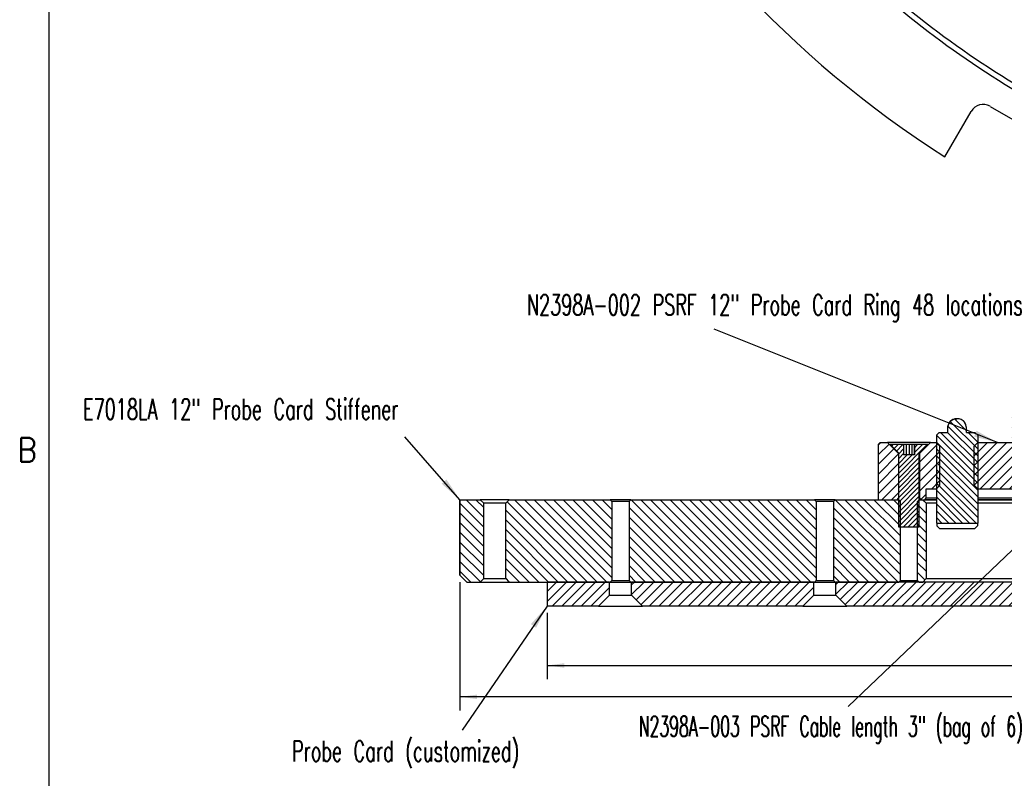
# Model space of a CAD drawing. Header units: inches. Extents: x -343 to 520, y -275 to 283.
# Tile 4 of 42: x -341 to -198, y -112 to -2. Entities that reach past the tile are written whole.
import ezdxf

# ---------------------------------------------------------------- set-up
doc = ezdxf.new("R2010")
doc.units = ezdxf.units.IN
doc.layers.add('1', color=7, linetype='Continuous')
doc.styles.add('CONVERTER_11', font='txt.shx', dxfattribs={"width": 0.9})
doc.styles.add('CONVERTER_12', font='txt.shx', dxfattribs={"width": 0.63})
doc.dimstyles.new('ME10_DIM_18', dxfattribs={"dimtxt": 3, "dimasz": 2.5, "dimexe": 2, "dimexo": 1, "dimgap": 1, "dimtad": 0, "dimdsep": 46, "dimtxsty": 'CONVERTER_12', "dimsah": 1, "dimcen": 0.09, "dimclrd": 3, "dimclre": 3, "dimclrt": 3, "dimadec": 0, "dimazin": 0, "dimtfac": 1, "dimtdec": 4, "dimtix": 1, "dimtmove": 0, "dimatfit": 3, "dimfxl": 1, "dimtolj": 1, "dimtzin": 0, "dimarcsym": 0})
doc.dimstyles.new('ME10_DIM_19', dxfattribs={"dimtxt": 3, "dimasz": 2.5, "dimexe": 2, "dimexo": 1, "dimgap": 1, "dimtad": 0, "dimdsep": 46, "dimtxsty": 'CONVERTER_12', "dimsah": 1, "dimcen": 0.09, "dimclrd": 3, "dimclre": 3, "dimclrt": 3, "dimadec": 0, "dimazin": 0, "dimtfac": 1, "dimtdec": 4, "dimtix": 1, "dimtmove": 0, "dimatfit": 3, "dimfxl": 1, "dimtolj": 1, "dimtzin": 0, "dimarcsym": 0})
doc.dimstyles.get("Standard").update_dxf_attribs({"dimtxt": 0.18, "dimasz": 0.18, "dimexe": 0.18, "dimexo": 0.0625, "dimgap": 0.09, "dimtad": 0, "dimtih": 1, "dimtoh": 1, "dimdec": 4, "dimzin": 0, "dimdsep": 46, "dimtxsty": 'Standard', "dimcen": 0.09, "dimadec": 0, "dimazin": 0, "dimtfac": 1, "dimtdec": 4, "dimtofl": 0, "dimtmove": 0, "dimatfit": 3, "dimfxl": 1, "dimtolj": 1, "dimtzin": 0, "dimarcsym": 0})
pattern_1 = [(225, (0, 0), (0.7071068, -0.7071068), [])]
pattern_2 = [(315, (0, 0), (0.7071068, 0.7071068), [])]

# ---------------------------------------------------------------- blocks, each defined once
blk = doc.blocks.new('0515-2034_6__36', base_point=(-214.6, -75.53))
at = {"linetype": 'Continuous'}
h = blk.add_hatch(dxfattribs=at)
h.set_pattern_fill('_USER', color=1, scale=0.5, angle=225, pattern_type=0)
h.set_pattern_definition([(225, (0, 0), (0.3535534, -0.3535534), [])])
h.paths.add_polyline_path([(-213.1, -75.53), (-213.35, -75.53), (-213.35, -71.55), (-213.35, -71.55), (-213.35, -64.78), (-214.6, -63.53), (-212.63, -63.53), (-212.63, -65.03), (-211.07, -65.03), (-211.07, -63.53), (-209.1, -63.53), (-210.35, -64.78), (-210.35, -71.55), (-210.35, -71.55), (-210.35, -75.53), (-210.6, -75.53)])
at = {"color": 7, "linetype": 'Continuous'}
for p, q in [((-214.6, -63.53), (-213.35, -64.78)), ((-212.63, -63.53), (-214.6, -63.53)), ((-214.6, -63.53), (-213.35, -64.78)), ((-212.63, -63.53), (-212.63, -63.53)), ((-212.24, -63.53), (-212.63, -63.53)), ((-212.63, -63.53), (-212.63, -65.03)), ((-212.63, -63.53), (-212.63, -65.03)), ((-212.24, -63.53), (-212.24, -65.03)), ((-211.85, -63.53), (-212.24, -63.53)), ((-211.85, -63.53), (-211.85, -65.03)), ((-211.46, -63.53), (-211.85, -63.53)), ((-211.07, -63.53), (-211.46, -63.53)), ((-211.46, -63.53), (-211.46, -65.03)), ((-211.07, -63.53), (-211.07, -63.53)), ((-209.1, -63.53), (-211.07, -63.53)), ((-211.07, -65.03), (-211.07, -63.53)), ((-211.07, -63.53), (-211.07, -65.03)), ((-210.35, -64.78), (-209.1, -63.53)), ((-213.35, -71.55), (-213.35, -64.78)), ((-212.63, -65.03), (-212.63, -65.03)), ((-211.07, -65.03), (-212.63, -65.03)), ((-211.07, -65.03), (-211.07, -65.03)), ((-210.35, -71.55), (-210.35, -64.78)), ((-213.35, -71.55), (-213.35, -71.55)), ((-213.35, -75.53), (-213.35, -71.55)), ((-210.35, -71.55), (-210.35, -71.55)), ((-210.35, -75.53), (-210.35, -71.55)), ((-213.1, -75.53), (-213.35, -75.53)), ((-210.6, -75.53), (-213.1, -75.53)), ((-210.35, -75.53), (-210.6, -75.53))]:
    blk.add_line(p, q, dxfattribs=at)
blk = doc.blocks.new('GN615_1-M6-BSN_3__38', base_point=(-207.85, -75.75))
at = {"linetype": 'Continuous'}
h = blk.add_hatch(dxfattribs=at)
h.set_pattern_fill('_USER', color=1, scale=0.707107, angle=315, pattern_type=0)
h.set_pattern_definition([(315, (0, 0), (0.5, 0.5), [])])
h.paths.add_polyline_path([(-201.85, -69.95), (-201.85, -63.23), (-201.85, -62.15), (-202.25, -61.75), (-203.5, -61.75), (-203.5, -61.05), (-203.51, -60.89), (-203.51, -60.89), (-203.56, -60.67), (-203.59, -60.58), (-203.72, -60.33), (-203.74, -60.3), (-203.88, -60.13), (-203.96, -60.06), (-204.08, -59.97), (-204.23, -59.88), (-204.23, -59.88), (-204.42, -59.81), (-204.53, -59.78), (-204.78, -59.75), (-204.8, -59.75), (-204.9, -59.75), (-205.17, -59.78), (-205.28, -59.81), (-205.47, -59.88), (-205.62, -59.97), (-205.74, -60.06), (-205.82, -60.13), (-205.96, -60.3), (-205.98, -60.33), (-206.11, -60.58), (-206.11, -60.58), (-206.14, -60.67), (-206.19, -60.89), (-206.19, -60.89), (-206.2, -61.05), (-206.2, -61.75), (-207.45, -61.75), (-207.85, -62.15), (-207.85, -63.23), (-207.85, -69.95), (-207.85, -74.95), (-201.85, -74.95)])
at = {"color": 7, "linetype": 'Continuous'}
for p, q in [((-205.96, -60.3), (-205.74, -60.06)), ((-205.82, -60.13), (-205.96, -60.3)), ((-205.74, -60.06), (-205.82, -60.13)), ((-205.74, -60.06), (-205.47, -59.88)), ((-205.62, -59.97), (-205.74, -60.06)), ((-205.47, -59.88), (-205.62, -59.97)), ((-205.47, -59.88), (-205.17, -59.78)), ((-205.28, -59.81), (-205.47, -59.88)), ((-205.17, -59.78), (-205.28, -59.81)), ((-205.17, -59.78), (-204.9, -59.75)), ((-204.9, -59.75), (-205.17, -59.78)), ((-204.8, -59.75), (-204.9, -59.75)), ((-204.53, -59.78), (-204.8, -59.75)), ((-204.8, -59.75), (-204.8, -59.75)), ((-204.78, -59.75), (-204.8, -59.75)), ((-204.53, -59.78), (-204.78, -59.75)), ((-204.23, -59.88), (-204.53, -59.78)), ((-204.42, -59.81), (-204.53, -59.78)), ((-204.23, -59.88), (-204.42, -59.81)), ((-203.96, -60.06), (-204.23, -59.88)), ((-204.23, -59.88), (-204.23, -59.88)), ((-204.08, -59.97), (-204.23, -59.88)), ((-203.96, -60.06), (-204.08, -59.97)), ((-203.74, -60.3), (-203.96, -60.06)), ((-203.88, -60.13), (-203.96, -60.06)), ((-203.74, -60.3), (-203.88, -60.13)), ((-206.2, -61.05), (-206.19, -60.89)), ((-206.19, -60.89), (-206.2, -61.05)), ((-206.2, -61.75), (-206.2, -61.05)), ((-206.2, -61.75), (-206.2, -61.05)), ((-206.19, -60.89), (-206.11, -60.58)), ((-206.14, -60.67), (-206.19, -60.89)), ((-206.19, -60.89), (-206.19, -60.89)), ((-206.11, -60.58), (-206.14, -60.67)), ((-206.11, -60.58), (-205.96, -60.3)), ((-205.98, -60.33), (-206.11, -60.58)), ((-206.11, -60.58), (-206.11, -60.58)), ((-205.96, -60.3), (-205.98, -60.33)), ((-203.59, -60.58), (-203.74, -60.3)), ((-203.72, -60.33), (-203.74, -60.3)), ((-203.59, -60.58), (-203.72, -60.33)), ((-203.51, -60.89), (-203.59, -60.58)), ((-203.56, -60.67), (-203.59, -60.58)), ((-203.51, -60.89), (-203.56, -60.67)), ((-203.5, -61.05), (-203.51, -60.89)), ((-203.51, -60.89), (-203.51, -60.89)), ((-203.5, -61.05), (-203.51, -60.89)), ((-203.5, -61.75), (-203.5, -61.05)), ((-203.5, -61.75), (-203.5, -61.05)), ((-207.85, -62.15), (-207.45, -61.75)), ((-207.45, -61.75), (-207.85, -62.15)), ((-207.85, -62.15), (-207.85, -63.23)), ((-207.45, -61.75), (-206.2, -61.75)), ((-203.5, -61.75), (-202.25, -61.75)), ((-201.85, -62.15), (-202.25, -61.75)), ((-201.85, -62.15), (-202.25, -61.75)), ((-201.85, -62.15), (-201.85, -63.23)), ((-207.85, -63.23), (-207.85, -69.95)), ((-201.85, -63.23), (-201.85, -69.95)), ((-207.85, -69.95), (-207.85, -74.95)), ((-201.85, -69.95), (-201.85, -74.95)), ((-207.85, -74.95), (-201.85, -74.95)), ((-207.82, -74.95), (-207.82, -75.35)), ((-207.82, -75.35), (-207.42, -75.75)), ((-207.42, -75.75), (-202.28, -75.75)), ((-202.28, -75.75), (-201.88, -75.35)), ((-201.88, -74.95), (-201.88, -75.35))]:
    blk.add_line(p, q, dxfattribs=at)
blk = doc.blocks.new('E7018-22581_smp_connector_ring__41', base_point=(-216.35, -71.55))
at = {"linetype": 'Continuous'}
h = blk.add_hatch(dxfattribs=at)
h.set_pattern_fill('_USER', color=1, angle=225, pattern_type=0)
h.set_pattern_definition(pattern_1)
h.paths.add_polyline_path([(-195.03, -69.83), (-195.15, -69.95), (-201.85, -69.95), (-202.35, -69.45), (-202.35, -63.73), (-201.85, -63.23), (-196.85, -63.23), (-196.85, -58.85), (-196.55, -58.55), (-195.03, -58.55)])
h = blk.add_hatch(dxfattribs=at)
h.set_pattern_fill('_USER', color=1, angle=225, pattern_type=0)
h.set_pattern_definition(pattern_1)
h.paths.add_polyline_path([(-213.38, -71.35), (-213.57, -71.55), (-216.35, -71.55), (-216.35, -63.53), (-216.05, -63.23), (-214.97, -63.23), (-213.38, -64.83)])
h = blk.add_hatch(dxfattribs=at)
h.set_pattern_fill('_USER', color=1, angle=225, pattern_type=0)
h.set_pattern_definition(pattern_1)
h.paths.add_polyline_path([(-207.35, -63.73), (-207.35, -69.45), (-207.85, -69.95), (-209.35, -69.95), (-209.35, -71.35), (-209.55, -71.55), (-209.85, -71.55), (-209.85, -71.55), (-210.13, -71.55), (-210.32, -71.35), (-210.32, -64.83), (-208.73, -63.23), (-207.85, -63.23)])
at = {"color": 7, "linetype": 'Continuous'}
for p, q in [((-216.05, -63.23), (-216.35, -63.53)), ((-216.05, -63.23), (-216.35, -63.53)), ((-216.35, -63.53), (-216.35, -71.55)), ((-216.35, -63.53), (-216.35, -71.55)), ((-216.05, -63.23), (-214.97, -63.23)), ((-208.73, -63.23), (-214.97, -63.23)), ((-214.97, -63.23), (-213.38, -64.83)), ((-210.32, -64.83), (-208.73, -63.23)), ((-208.73, -63.23), (-207.85, -63.23)), ((-207.85, -63.23), (-207.35, -63.73)), ((-207.35, -69.45), (-207.35, -63.73)), ((-202.35, -63.73), (-201.85, -63.23)), ((-202.35, -69.45), (-202.35, -63.73)), ((-201.85, -63.23), (-196.85, -63.23)), ((-213.35, -64.83), (-213.38, -64.83)), ((-213.38, -64.83), (-213.38, -71.35)), ((-210.32, -64.83), (-210.35, -64.83)), ((-210.32, -64.83), (-210.32, -71.35)), ((-209.35, -69.95), (-207.85, -69.95)), ((-209.35, -71.35), (-209.35, -69.95)), ((-207.35, -69.45), (-207.85, -69.95)), ((-201.85, -69.95), (-202.35, -69.45)), ((-201.85, -69.95), (-195.15, -69.95)), ((-216.35, -71.55), (-213.57, -71.55)), ((-213.57, -71.55), (-213.38, -71.35)), ((-213.35, -71.35), (-213.38, -71.35)), ((-210.32, -71.35), (-210.35, -71.35)), ((-210.32, -71.35), (-210.13, -71.55)), ((-210.13, -71.55), (-209.85, -71.55)), ((-209.85, -71.55), (-209.55, -71.55)), ((-209.85, -71.55), (-209.85, -71.55)), ((-209.55, -71.55), (-209.35, -71.35)), ((-209.55, -71.55), (-209.34, -71.55)), ((-208.53, -71.35), (-209.35, -71.35)), ((-209.34, -71.55), (-207.85, -71.55)), ((-207.85, -71.35), (-208.53, -71.35)), ((-199.46, -71.35), (-201.85, -71.35)), ((-201.85, -71.55), (-199.64, -71.55)), ((-199.64, -71.55), (-193.37, -71.55)), ((-193.21, -71.35), (-199.46, -71.35))]:
    blk.add_line(p, q, dxfattribs=at)
blk = doc.blocks.new('N2398-62570_port_scale_rf_probe_card_ring__43', base_point=(-216.35, -75.75))
for name, p in [('E7018-22581_smp_connector_ring__41', (-216.35, -71.55)), ('GN615_1-M6-BSN_3__38', (-207.85, -75.75)), ('0515-2034_6__36', (-214.6, -75.53))]:
    blk.add_blockref(name, p)
blk = doc.blocks.new('psrf_probe_card_unit__44', base_point=(-216.35, -83.41))
blk.add_blockref('N2398-62570_port_scale_rf_probe_card_ring__43', (-216.35, -75.75))
blk = doc.blocks.new('probecard_stiffener_1__45', base_point=(-277.25, -83.55))
at = {"linetype": 'Continuous'}
h = blk.add_hatch(dxfattribs=at)
h.set_pattern_fill('_USER', color=1, angle=315, pattern_type=0)
h.set_pattern_definition(pattern_2)
h.paths.add_polyline_path([(-274.27, -71.55), (-277.25, -71.55), (-277.25, -82.55), (-276.25, -83.55), (-274.27, -83.55), (-273.77, -83.05), (-273.77, -72.05)])
h = blk.add_hatch(dxfattribs=at)
h.set_pattern_fill('_USER', color=1, angle=315, pattern_type=0)
h.set_pattern_definition(pattern_2)
h.paths.add_polyline_path([(-255.35, -83.55), (-255.45, -83.55), (-264.55, -83.55), (-270.07, -83.55), (-270.57, -83.05), (-270.57, -72.05), (-270.07, -71.55), (-255.35, -71.55), (-255.1, -71.8), (-255.1, -83.3)])
h = blk.add_hatch(dxfattribs=at)
h.set_pattern_fill('_USER', color=1, angle=315, pattern_type=0)
h.set_pattern_definition(pattern_2)
h.paths.add_polyline_path([(-252.35, -83.55), (-252.25, -83.55), (-225.7, -83.55), (-225.6, -83.55), (-225.35, -83.3), (-225.35, -71.8), (-225.6, -71.55), (-252.35, -71.55), (-252.6, -71.8), (-252.6, -83.3)])
h = blk.add_hatch(dxfattribs=at)
h.set_pattern_fill('_USER', color=1, angle=315, pattern_type=0)
h.set_pattern_definition(pattern_2)
h.paths.add_polyline_path([(-213.1, -75.38), (-213.1, -71.8), (-213.35, -71.55), (-213.57, -71.55), (-216.35, -71.55), (-222.6, -71.55), (-222.85, -71.8), (-222.85, -83.3), (-222.6, -83.55), (-222.5, -83.55), (-213.35, -83.55), (-213.1, -83.3), (-213.1, -75.53)])
h = blk.add_hatch(dxfattribs=at)
h.set_pattern_fill('_USER', color=1, angle=315, pattern_type=0)
h.set_pattern_definition(pattern_2)
h.paths.add_polyline_path([(-209.85, -71.55), (-209.35, -72.05), (-209.35, -83.05), (-209.85, -83.55), (-210.35, -83.55), (-210.6, -83.3), (-210.6, -75.53), (-210.6, -75.38), (-210.6, -71.8), (-210.35, -71.55), (-210.12, -71.55)])
at = {"color": 7, "linetype": 'Continuous'}
for p, q in [((-277.25, -82.55), (-277.25, -71.55)), ((-277.25, -71.55), (-277.25, -82.55)), ((-277.25, -71.55), (-274.27, -71.55)), ((-270.07, -71.55), (-274.27, -71.55)), ((-274.27, -71.55), (-273.77, -72.05)), ((-270.57, -72.05), (-270.07, -71.55)), ((-270.07, -71.55), (-255.35, -71.55)), ((-252.35, -71.55), (-255.35, -71.55)), ((-255.35, -71.55), (-255.1, -71.8)), ((-252.6, -71.8), (-252.35, -71.55)), ((-252.35, -71.55), (-225.6, -71.55)), ((-225.6, -71.55), (-225.35, -71.8)), ((-222.6, -71.55), (-225.6, -71.55)), ((-222.85, -71.8), (-222.6, -71.55)), ((-222.6, -71.55), (-216.35, -71.55)), ((-216.35, -71.55), (-213.57, -71.55)), ((-213.57, -71.55), (-213.35, -71.55)), ((-213.35, -71.55), (-213.1, -71.8)), ((-210.6, -71.8), (-210.35, -71.55)), ((-210.35, -71.55), (-210.12, -71.55)), ((-210.12, -71.55), (-209.85, -71.55)), ((-209.85, -71.55), (-209.35, -72.05)), ((-207.99, -71.55), (-209.38, -71.55)), ((-207.85, -71.55), (-207.99, -71.55)), ((-198.46, -71.55), (-201.85, -71.55)), ((-193.62, -71.55), (-198.46, -71.55)), ((-270.57, -72.05), (-273.77, -72.05)), ((-273.77, -83.05), (-273.77, -72.05)), ((-270.57, -83.05), (-270.57, -72.05)), ((-252.6, -71.8), (-255.1, -71.8)), ((-255.1, -71.8), (-255.1, -83.3)), ((-252.6, -71.8), (-252.6, -83.3)), ((-225.35, -71.8), (-225.35, -83.3)), ((-222.85, -71.8), (-225.35, -71.8)), ((-222.85, -71.8), (-222.85, -83.3)), ((-213.1, -75.38), (-213.1, -71.8)), ((-210.6, -75.38), (-210.6, -71.8)), ((-209.35, -72.05), (-209.35, -83.05)), ((-208.89, -72.05), (-209.35, -72.05)), ((-207.85, -72.05), (-208.89, -72.05)), ((-198.03, -72.05), (-201.85, -72.05)), ((-193.21, -72.05), (-198.03, -72.05)), ((-213.1, -75.53), (-213.1, -75.38)), ((-213.1, -83.3), (-213.1, -75.53)), ((-210.6, -75.53), (-210.6, -75.38)), ((-210.6, -83.3), (-210.6, -75.53)), ((-277.25, -82.55), (-276.25, -83.55)), ((-277.25, -82.55), (-276.25, -83.55)), ((-273.77, -83.05), (-274.27, -83.55)), ((-273.77, -83.05), (-270.57, -83.05)), ((-270.07, -83.55), (-270.57, -83.05)), ((-209.35, -83.05), (-209.85, -83.55)), ((-209.35, -83.05), (-142.42, -83.05)), ((-276.25, -83.55), (-274.27, -83.55)), ((-274.27, -83.55), (-270.07, -83.55)), ((-270.07, -83.55), (-264.55, -83.55)), ((-264.55, -83.55), (-255.45, -83.55)), ((-255.45, -83.55), (-255.35, -83.55)), ((-255.1, -83.3), (-255.35, -83.55)), ((-255.35, -83.55), (-252.35, -83.55)), ((-255.1, -83.3), (-252.6, -83.3)), ((-252.35, -83.55), (-252.6, -83.3)), ((-252.35, -83.55), (-252.25, -83.55)), ((-252.25, -83.55), (-225.7, -83.55)), ((-225.7, -83.55), (-225.6, -83.55)), ((-225.35, -83.3), (-225.6, -83.55)), ((-225.6, -83.55), (-222.6, -83.55)), ((-225.35, -83.3), (-222.85, -83.3)), ((-222.6, -83.55), (-222.85, -83.3)), ((-222.6, -83.55), (-222.5, -83.55)), ((-222.5, -83.55), (-213.35, -83.55)), ((-213.1, -83.3), (-213.35, -83.55)), ((-213.1, -83.3), (-211.85, -83.3)), ((-211.85, -83.3), (-210.6, -83.3)), ((-210.35, -83.55), (-210.6, -83.3)), ((-210.35, -83.55), (-209.85, -83.55))]:
    blk.add_line(p, q, dxfattribs=at)
blk = doc.blocks.new('probe_card_stiffener_E7018-24155__46', base_point=(-277.25, -83.55))
blk.add_blockref('probecard_stiffener_1__45', (-277.25, -83.55))
blk = doc.blocks.new('probe_card_stiffner_assy_E7018-64155__48', base_point=(-277.25, -83.55))
blk.add_blockref('probe_card_stiffener_E7018-24155__46', (-277.25, -83.55))
blk = doc.blocks.new('probe_card_E7018-96550__49', base_point=(-264.55, -87.05))
at = {"linetype": 'Continuous'}
h = blk.add_hatch(dxfattribs=at)
h.set_pattern_fill('_USER', color=1, angle=225, pattern_type=0)
h.set_pattern_definition(pattern_1)
h.paths.add_polyline_path([(-264.55, -83.55), (-264.55, -87.05), (-257.05, -87.05), (-255.45, -85.45), (-255.45, -83.55)])
h = blk.add_hatch(dxfattribs=at)
h.set_pattern_fill('_USER', color=1, angle=225, pattern_type=0)
h.set_pattern_definition(pattern_1)
h.paths.add_polyline_path([(-252.25, -83.55), (-252.25, -85.45), (-250.65, -87.05), (-227.3, -87.05), (-225.7, -85.45), (-225.7, -83.55)])
h = blk.add_hatch(dxfattribs=at)
h.set_pattern_fill('_USER', color=1, angle=225, pattern_type=0)
h.set_pattern_definition(pattern_1)
h.paths.add_polyline_path([(-209.85, -83.55), (-210.35, -83.55), (-213.35, -83.55), (-222.5, -83.55), (-222.5, -85.45), (-220.9, -87.05), (-195.03, -87.05), (-195.03, -83.55), (-209.85, -83.55)])
at = {"color": 7, "linetype": 'Continuous'}
for p, q in [((-264.55, -83.55), (-264.55, -87.05)), ((-264.55, -83.55), (-264.55, -87.05)), ((-255.45, -83.55), (-264.55, -83.55)), ((-255.45, -85.45), (-255.45, -83.55)), ((-225.7, -83.55), (-252.25, -83.55)), ((-252.25, -85.45), (-252.25, -83.55)), ((-225.7, -85.45), (-225.7, -83.55)), ((-222.5, -85.45), (-222.5, -83.55)), ((-213.35, -83.55), (-222.5, -83.55)), ((-210.35, -83.55), (-213.35, -83.55)), ((-209.85, -83.55), (-210.35, -83.55)), ((-209.85, -83.55), (-209.85, -83.55)), ((-195.03, -83.55), (-209.85, -83.55)), ((-255.45, -85.45), (-257.05, -87.05)), ((-255.45, -85.45), (-253.85, -85.45)), ((-253.85, -85.45), (-252.25, -85.45)), ((-250.65, -87.05), (-252.25, -85.45)), ((-225.7, -85.45), (-227.3, -87.05)), ((-225.7, -85.45), (-224.1, -85.45)), ((-224.1, -85.45), (-222.5, -85.45)), ((-220.9, -87.05), (-222.5, -85.45)), ((-257.05, -87.05), (-264.55, -87.05)), ((-257.05, -87.05), (-253.85, -87.05)), ((-253.85, -87.05), (-250.65, -87.05)), ((-227.3, -87.05), (-250.65, -87.05)), ((-227.3, -87.05), (-220.9, -87.05)), ((-195.03, -87.05), (-220.9, -87.05))]:
    blk.add_line(p, q, dxfattribs=at)
blk = doc.blocks.new('probe_card_assy__50', base_point=(-277.25, -87.05))
for name, p in [('psrf_probe_card_unit__44', (-216.35, -83.41)), ('probe_card_stiffner_assy_E7018-64155__48', (-277.25, -83.55)), ('probe_card_E7018-96550__49', (-264.55, -87.05))]:
    blk.add_blockref(name, p)
blk = doc.blocks.new('*D174')
at = {"layer": '1', "color": 3, "linetype": 'Continuous'}
for p, q in [((-264.55, -88.05), (-264.55, -97.7)), ((14.85, -88.05), (14.85, -97.7)), ((-264.55, -95.7), (-131.41, -95.7)), ((-118.77, -95.7), (14.85, -95.7))]:
    blk.add_line(p, q, dxfattribs=at)
at = {"layer": '1', "color": 3}
for points in [[(-262.05, -95.37), (-262.05, -96.03), (-264.55, -95.7)], [(12.35, -96.03), (12.35, -95.37), (14.85, -95.7)]]:
    blk.add_solid(points, dxfattribs=at)
at = {"layer": '1', "color": 3, "insert": (-129.9, -97.05), "char_height": 3, "attachment_point": 7, "rotation": 360, "line_spacing_factor": 0.60024, "style": 'CONVERTER_12'}
blk.add_mtext('\\C3;{\\Fgdt;n}\\C3;279,4', dxfattribs=at)
blk = doc.blocks.new('*D175')
at = {"layer": '1', "color": 3, "linetype": 'Continuous'}
for p, q in [((-277.25, -83.55), (-277.25, -102.27)), ((27.55, -83.55), (27.55, -102.27)), ((-131.33, -100.27), (-277.25, -100.27)), ((27.55, -100.27), (-118.7, -100.27))]:
    blk.add_line(p, q, dxfattribs=at)
at = {"layer": '1', "color": 3}
for points in [[(-274.75, -99.94), (-274.75, -100.59), (-277.25, -100.27)], [(25.05, -100.59), (25.05, -99.94), (27.55, -100.27)]]:
    blk.add_solid(points, dxfattribs=at)
at = {"layer": '1', "color": 3, "insert": (-129.82, -101.62), "char_height": 3, "attachment_point": 7, "rotation": 0.0001, "line_spacing_factor": 0.60024, "style": 'CONVERTER_12'}
blk.add_mtext('\\C3;{\\Fgdt;n}\\C3;304,8', dxfattribs=at)
blk = doc.blocks.new('probecard_stiffener_1__98', base_point=(-277.25, -45.4))
at = {"color": 7, "linetype": 'Continuous'}
for p, q in [((-200.05, -14.25), (-192.25, -18.75)), ((-206.61, -21.61), (-202.78, -14.98))]:
    blk.add_line(p, q, dxfattribs=at)
for centre, radius, start, end in [((-124.85, 107), 152.4, 178.4445, 237.5555), ((-124.85, 107), 138.8, 228.4355, 243.4293), ((-124.85, 107), 138, 228.4355, 243.4293), ((-201.05, -15.98), 2, 60, 150)]:
    blk.add_arc(centre, radius, start, end, dxfattribs=at)
blk = doc.blocks.new('probe_card_stiffener_E7018-24155__99', base_point=(-277.25, -45.4))
blk.add_blockref('probecard_stiffener_1__98', (-277.25, -45.4))
blk = doc.blocks.new('probe_card_stiffner_assy_E7018-64155__101', base_point=(-277.25, -45.4))
blk.add_blockref('probe_card_stiffener_E7018-24155__99', (-277.25, -45.4))
blk = doc.blocks.new('probe_card_assy__103', base_point=(-277.25, -45.4))
blk.add_blockref('probe_card_stiffner_assy_E7018-64155__101', (-277.25, -45.4))
blk = doc.blocks.new('front1', base_point=(-124.85, 107))
blk.add_blockref('probe_card_assy__103', (-277.25, -45.4))
blk = doc.blocks.new('Drawing_Grid_Zones', base_point=(-248.72, -265.13))
at = {"layer": '1', "color": 4, "insert": (-340.26, -64.3), "char_height": 3.5, "attachment_point": 5, "line_spacing_factor": 1.080432, "style": 'CONVERTER_11'}
blk.add_mtext('B', dxfattribs=at)
blk = doc.blocks.new('D_Size_Verigy_Frame', base_point=(-248.72, -265.13))
at = {"layer": '1', "color": 7, "linetype": 'Continuous'}
blk.add_line((-337.08, 274.01), (-337.08, -266.09), dxfattribs=at)
at = {"layer": '1'}
blk.add_blockref('Drawing_Grid_Zones', (-248.72, -265.13), dxfattribs=at)
blk = doc.blocks.new('A-A__51', base_point=(-124.85, -73))
at = {"layer": '1', "color": 3}
for points in [[(-202.366, -62.357), (-202.024, -61.502), (-198.945, -63.23)], [(-279.901, -69.219), (-279.207, -68.612), (-277.25, -71.55)], [(-266.146, -90.199), (-266.906, -89.679), (-264.55, -87.05)]]:
    blk.add_solid(points, dxfattribs=at)
blk.add_blockref('probe_card_assy__50', (-277.25, -87.05))
at = {"layer": '1', "color": 1, "style": 'CONVERTER_12', "width": 0.63}
for s, p in [('N2398A-002 PSRF 12" Probe Card Ring 48 locations', (-267.485, -44.646)), ('E7018LA 12" Probe Card Stiffener', (-332.127, -59.856)), ('N2398A-003 PSRF Cable length 3" (bag of 6)', (-251.233, -106.063)), ('Probe Card (customized)', (-301.707, -109.668))]:
    blk.add_text(s, height=3, dxfattribs=at).set_placement(p)
at = {"layer": '1'}
dim = blk.add_linear_dim(base=(27.55, -100.265), p1=(-277.25, -82.55), p2=(27.55, -82.55), dimstyle='ME10_DIM_19', override={"dimpost": '{\\Fgdt;n}<>'}, dxfattribs=at)
dim.commit()
dim.dimension.update_dxf_attribs({"geometry": '*D175', "text_midpoint": (-125.014, -100.265), "text_rotation": 0.00014})
dim = blk.add_aligned_dim(p1=(14.85, -87.05), p2=(-264.55, -87.05), distance=8.65, dimstyle='ME10_DIM_18', override={"dimpost": '{\\Fgdt;n}<>'}, dxfattribs=at)
dim.commit()
dim.dimension.update_dxf_attribs({"geometry": '*D174', "text_midpoint": (-125.088, -95.7), "text_rotation": 0.00014})
at = {"layer": '1', "color": 3, "linetype": 'Continuous', "has_arrowhead": 0}
for points in [[(-198.945, -63.23), (-240.201, -46.72)], [(-277.25, -71.55), (-285.248, -62.403)], [(-190.965, -73.297), (-220.702, -101.658)], [(-264.55, -87.05), (-276.906, -105.115)]]:
    blk.add_leader(points, dimstyle='Standard', dxfattribs=at)
blk = doc.blocks.new('1')
for name, p in [('D_Size_Verigy_Frame', (-248.72, -265.13)), ('front1', (-124.85, 107)), ('A-A__51', (-124.85, -73))]:
    blk.add_blockref(name, p)

msp = doc.modelspace()

# ---------------------------------------------------------------- block references
at = {"layer": '1'}
msp.add_blockref('1', (0, 0), dxfattribs=at)

doc.saveas('drawing.dxf')
